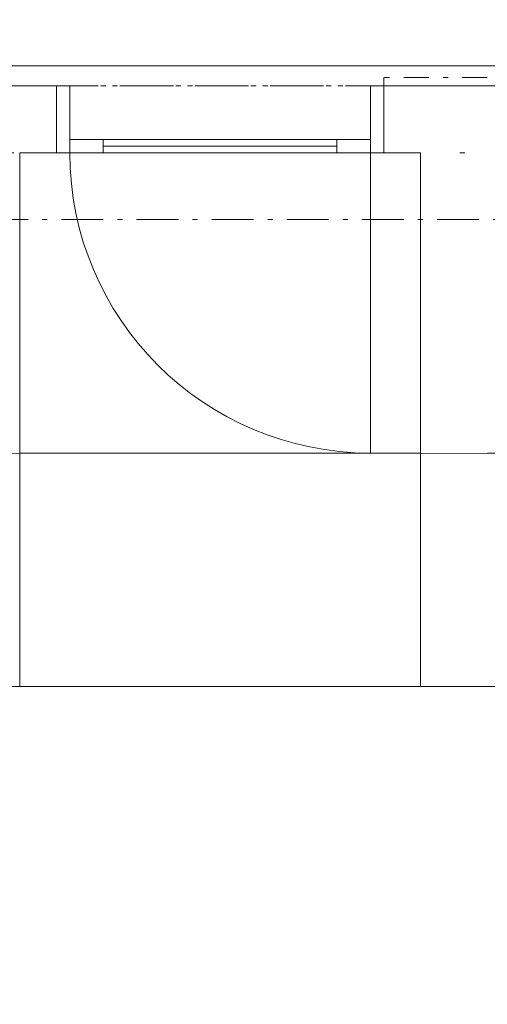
# Model space of a CAD drawing. Header units: millimetres. Extents: x -13540 to 53600, y -37870 to 10383.
# Tile 14 of 26: x 11600 to 13000, y -1652 to 1299. Entities that reach past the tile are written whole.
import ezdxf

# ---------------------------------------------------------------- set-up
doc = ezdxf.new("R2010")
doc.units = ezdxf.units.MM
doc.header["$MEASUREMENT"] = 0
doc.set_wipeout_variables(frame=1)
for name, pattern in [('Wipeout_Contour', [1000, 0, -1000]), ('Čerchovaná', [450, 200, -117.5, 15, -117.5]), ('Čerchovaná M', [225, 125, -42.5, 15, -42.5]), ('Čerchovaná S', [175, 75, -42.5, 15, -42.5])]:
    doc.linetypes.add(name, pattern=pattern)
for name, color, linetype in [('02_Desky', 7, 'Continuous'), ('02_Zdi VNĚJŠÍ - nosné.obálka', 7, 'Continuous'), ('Nové_01_Zóny.dispozice', 7, 'Continuous'), ('Nové_02_Trámy - nosné', 7, 'Continuous'), ('Nové_02_Zdi VNITŘNÍ - nenosné', 7, 'Continuous'), ('Nové_05_Obklady', 7, 'Continuous'), ('Nové_05_Podhledy', 7, 'Continuous'), ('Nové_05_Podlahy', 7, 'Continuous'), ('Nové_Otvory – Dveře', 7, 'Continuous'), ('Nové_Výplně – Řezové', 7, 'Continuous')]:
    doc.layers.add(name, color=color, linetype=linetype)

msp = doc.modelspace()

# ---------------------------------------------------------------- linework, layer by layer
at = {"layer": '02_Desky', "color": 251, "linetype": 'Continuous', "lineweight": 0, "flags": 128}
msp.add_lwpolyline([(-11600, -11122.6), (-11600, -37870), (0, -37870), (0, -11470), (53600, -11470), (53600, 9980), (41780, 9980), (41780, 0), (18380, 0), (18380, -580), (18220, -580), (14080, -580), (13920, -580), (13920, 0), (0, 0), (0, 10010), (-11600, 10010), (-11600, -3670), (-4900, -3670), (-4900, -11122.6)], close=True, dxfattribs=at)
at = {"layer": '02_Zdi VNĚJŠÍ - nosné.obálka', "color": 251, "linetype": 'Continuous', "lineweight": 0, "flags": 128}
msp.add_lwpolyline([(12800, -700), (13800, -700)], dxfattribs=at)
at = {"layer": 'Nové_01_Zóny.dispozice', "color": 251, "linetype": 'Continuous', "lineweight": 0, "flags": 128}
msp.add_lwpolyline([(5600, 8890), (5600, 1160), (13800, 1160), (13800, 8890)], close=True, dxfattribs=at)
at = {"layer": 'Nové_05_Obklady', "color": 251, "linetype": 'Čerchovaná S', "lineweight": 0, "flags": 128}
msp.add_lwpolyline([(13875, 1125), (12690, 1125)], dxfattribs=at)
at = {"layer": 'Nové_05_Podhledy', "color": 251, "linetype": 'Čerchovaná M', "lineweight": 0, "flags": 128}
for points in [[(5600, 1100), (13900, 1100), (13900, 8950), (5600, 8950)], [(-10900, -3670), (45880, -3670), (45880, 1240), (42480, 1240), (42480, -700), (-10900, -700)]]:
    msp.add_lwpolyline(points, close=True, dxfattribs=at)
at = {"layer": 'Nové_05_Podlahy', "color": 251, "linetype": 'Continuous', "lineweight": 0, "flags": 128}
for points in [[(5600, 8950), (5600, 1100), (5600, 775), (9500, 775), (9500, 1100), (9900, 1100), (9900, 775), (11400, 775), (11400, 1100), (11710, 1100), (11710, 900), (12690, 900), (12690, 1100), (13900, 1100), (13900, 8800), (13800, 8800), (13800, 8950)], [(11600, 900), (11600, -700), (12800, -700), (12800, 900)]]:
    msp.add_lwpolyline(points, close=True, dxfattribs=at)
at = {"layer": 'Nové_Otvory – Dveře', "color": 251, "linetype": 'Continuous', "lineweight": 0}
for p, q in [((11750, 1100), (11750, 900)), ((12650, 900), (12650, 1100)), ((11850, 940), (11750, 940)), ((11750, 940), (11750, 900)), ((11850, 900), (11850, 940)), ((11850, 920), (12550, 920)), ((12650, 940), (12550, 940)), ((12550, 940), (12550, 900)), ((12650, 900), (12650, 940)), ((11750, 900), (11850, 900)), ((12550, 900), (12650, 900)), ((12650, 900), (12650, 0))]:
    msp.add_line(p, q, dxfattribs=at)
at = {"layer": 'Nové_Otvory – Dveře', "color": 251, "linetype": 'Čerchovaná M', "lineweight": 0}
msp.add_line((11600, -700), (12800, -700), dxfattribs=at)
at = {"layer": 'Nové_Otvory – Dveře', "color": 251, "linetype": 'Continuous', "lineweight": 0, "flags": 128}
for points in [[(11850, 920), (12550, 920), (12550, 940), (11850, 940)], [(11850, 900), (12550, 900), (12550, 920), (11850, 920)]]:
    msp.add_lwpolyline(points, close=True, dxfattribs=at)
at = {"layer": 'Nové_Otvory – Dveře', "color": 251, "linetype": 'Continuous', "lineweight": 0}
msp.add_arc((12650, 900), 900, 180, 270, dxfattribs=at)

# ---------------------------------------------------------------- next in the draw order: wipeouts: each hides what was drawn before it
at = {"color": 251, "linetype": 'Wipeout_Contour', "lineweight": 0, "ltscale": 34739.386539}
msp.add_wipeout([(11400, 1100), (11600, 900), (11600, 1100)], dxfattribs=at).dxf.layer = 'Nové_Výplně – Řezové'
at = {"color": 251, "linetype": 'Wipeout_Contour', "lineweight": 0, "ltscale": 51662.715297}
msp.add_wipeout([(13000, 0), (13000, 900), (12800, 900), (12800, 0)], dxfattribs=at).dxf.layer = 'Nové_Výplně – Řezové'

# ---------------------------------------------------------------- next in the draw order: linework, layer by layer
at = {"layer": '02_Zdi VNĚJŠÍ - nosné.obálka', "color": 251, "linetype": 'Continuous', "lineweight": 0}
msp.add_line((12800, -700), (12800, 0), dxfattribs=at)
at = {"layer": 'Nové_02_Zdi VNITŘNÍ - nenosné', "color": 251, "linetype": 'Continuous', "lineweight": 0, "flags": 128}
msp.add_lwpolyline([(12800, 900), (12800, 0)], dxfattribs=at)
at = {"layer": 'Nové_Otvory – Dveře', "color": 251, "linetype": 'Continuous', "lineweight": 0}
msp.add_line((12800, -700), (12800, 0), dxfattribs=at)

# ---------------------------------------------------------------- next in the draw order: wipeouts: each hides what was drawn before it
at = {"color": 251, "linetype": 'Wipeout_Contour', "lineweight": 0, "ltscale": 46070.32886}
msp.add_wipeout([(11400, 900), (11400, 0), (11600, 0), (11600, 900)], dxfattribs=at).dxf.layer = 'Nové_Výplně – Řezové'

# ---------------------------------------------------------------- next in the draw order: linework, layer by layer
at = {"layer": '02_Zdi VNĚJŠÍ - nosné.obálka', "color": 251, "linetype": 'Continuous', "lineweight": 0}
msp.add_line((11600, -700), (11600, 0), dxfattribs=at)
at = {"layer": 'Nové_02_Trámy - nosné', "color": 251, "linetype": 'Čerchovaná M', "lineweight": 0}
msp.add_line((5200, 700), (36600, 700), dxfattribs=at)
at = {"layer": 'Nové_Otvory – Dveře', "color": 251, "linetype": 'Čerchovaná M', "lineweight": 0}
msp.add_line((11600, 0), (12800, 0), dxfattribs=at)
at = {"layer": 'Nové_Otvory – Dveře', "color": 251, "linetype": 'Continuous', "lineweight": 0}
msp.add_line((11600, -700), (11600, 0), dxfattribs=at)

# ---------------------------------------------------------------- next in the draw order: wipeouts: each hides what was drawn before it
at = {"color": 251, "linetype": 'Wipeout_Contour', "lineweight": 0, "ltscale": 34523.728835}
msp.add_wipeout([(11400, 900), (11600, 900), (11400, 1100)], dxfattribs=at).dxf.layer = 'Nové_Výplně – Řezové'
at = {"color": 251, "linetype": 'Wipeout_Contour', "lineweight": 0, "ltscale": 53132.541443}
msp.add_wipeout([(12690, 1100), (12690, 900), (13800, 900), (13800, 1100)], dxfattribs=at).dxf.layer = 'Nové_Výplně – Řezové'

# ---------------------------------------------------------------- next in the draw order: linework, layer by layer
at = {"layer": 'Nové_02_Zdi VNITŘNÍ - nenosné', "color": 251, "linetype": 'Continuous', "lineweight": 0}
msp.add_line((12690, 1100), (12690, 900), dxfattribs=at)
at = {"layer": 'Nové_02_Zdi VNITŘNÍ - nenosné', "color": 251, "linetype": 'Continuous', "lineweight": 0, "flags": 128}
for points in [[(11400, 1100), (11600, 1100)], [(13800, 1100), (12690, 1100)], [(11600, 0), (11600, 900)], [(12690, 900), (12800, 900)]]:
    msp.add_lwpolyline(points, dxfattribs=at)
at = {"layer": 'Nové_05_Obklady', "color": 251, "linetype": 'Continuous', "lineweight": 0, "flags": 128}
for points in [[(12690, 1125), (12690, 1100)], [(12690, 1100), (13900, 1100)]]:
    msp.add_lwpolyline(points, dxfattribs=at)
at = {"layer": 'Nové_Otvory – Dveře', "color": 251, "linetype": 'Continuous', "lineweight": 0}
for p, q in [((12650, 1100), (12690, 1100)), ((12690, 1100), (12690, 900)), ((12690, 1100), (12690, 900)), ((12690, 1100), (12690, 900)), ((12690, 900), (12650, 900))]:
    msp.add_line(p, q, dxfattribs=at)

# ---------------------------------------------------------------- next in the draw order: wipeouts: each hides what was drawn before it
at = {"color": 251, "linetype": 'Wipeout_Contour', "lineweight": 0, "ltscale": 46792.984311}
msp.add_wipeout([(11600, 900), (11710, 900), (11710, 1100), (11600, 1100)], dxfattribs=at).dxf.layer = 'Nové_Výplně – Řezové'

# ---------------------------------------------------------------- next in the draw order: linework, layer by layer
at = {"layer": 'Nové_02_Trámy - nosné', "color": 251, "linetype": 'Čerchovaná M', "lineweight": 0}
msp.add_line((5600, 1100), (13800, 1100), dxfattribs=at)
at = {"layer": 'Nové_02_Trámy - nosné', "color": 251, "linetype": 'Čerchovaná', "lineweight": 0}
msp.add_line((5400, 900), (36400, 900), dxfattribs=at)
at = {"layer": 'Nové_02_Zdi VNITŘNÍ - nenosné', "color": 251, "linetype": 'Continuous', "lineweight": 0}
msp.add_line((11710, 1100), (11710, 900), dxfattribs=at)
at = {"layer": 'Nové_02_Zdi VNITŘNÍ - nenosné', "color": 251, "linetype": 'Continuous', "lineweight": 0, "flags": 128}
for points in [[(11710, 1100), (11600, 1100)], [(11600, 900), (11710, 900)]]:
    msp.add_lwpolyline(points, dxfattribs=at)
at = {"layer": 'Nové_Otvory – Dveře', "color": 251, "linetype": 'Čerchovaná M', "lineweight": 0}
for p, q in [((11710, 1100), (12690, 1100)), ((11710, 900), (12690, 900))]:
    msp.add_line(p, q, dxfattribs=at)
at = {"layer": 'Nové_Otvory – Dveře', "color": 251, "linetype": 'Continuous', "lineweight": 0}
for p, q in [((11710, 900), (11710, 1100)), ((11710, 1100), (11750, 1100)), ((11710, 1100), (11710, 900)), ((11710, 1100), (11710, 900)), ((11750, 900), (11710, 900))]:
    msp.add_line(p, q, dxfattribs=at)

doc.saveas('drawing.dxf')
